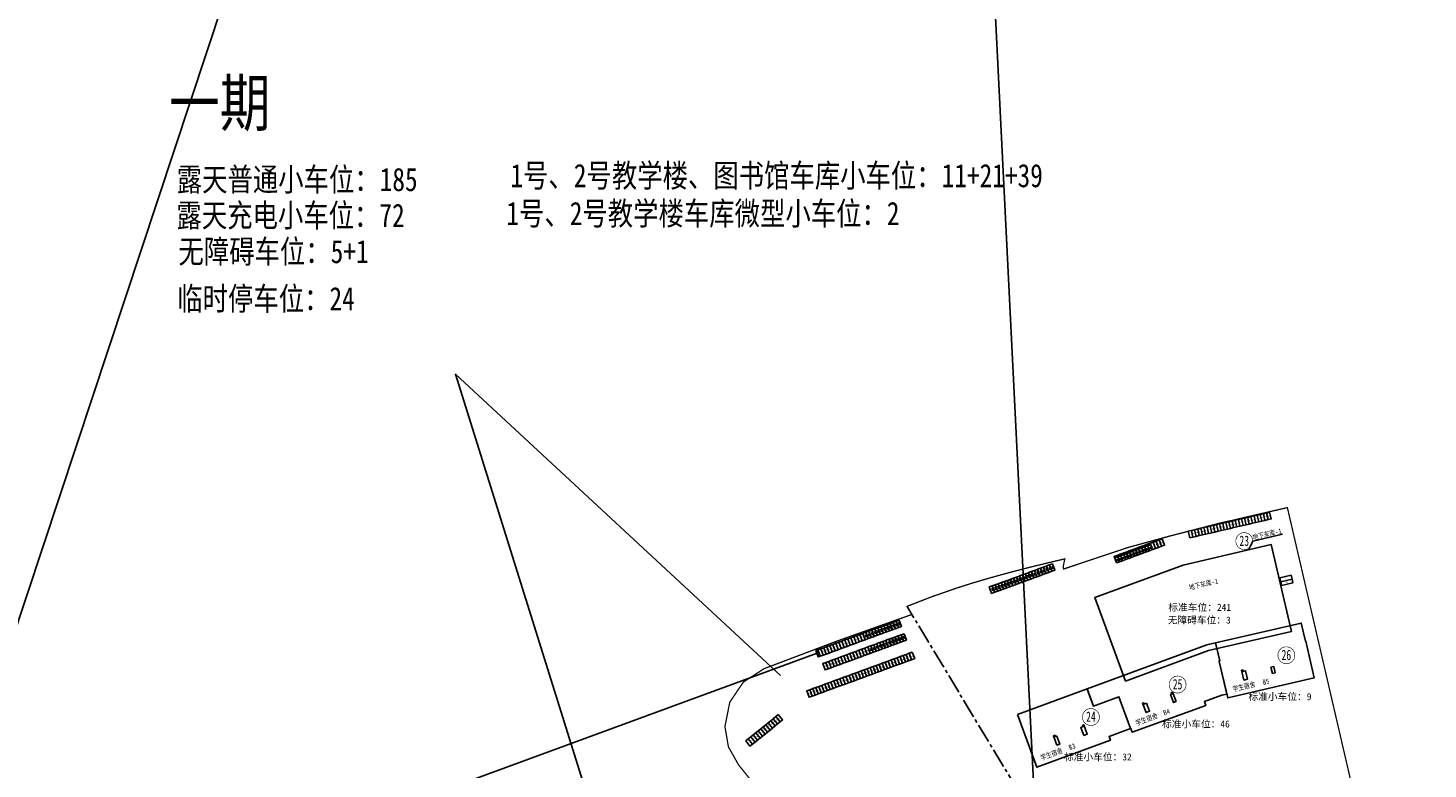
# Model space of a CAD drawing. Header units: millimetres. Extents: x 38389465 to 38395088, y 2473666 to 2480744.
# Tile 61 of 256: x 38391622 to 38392712, y 2478403 to 2478980. Entities that reach past the tile are written whole.
import ezdxf
from ezdxf.enums import TextEntityAlignment as Align

# ---------------------------------------------------------------- set-up
doc = ezdxf.new("R2010")
doc.units = ezdxf.units.MM
doc.header["$LTSCALE"] = 2
doc.linetypes.add('CENTER2', pattern=[1.125, 0.75, -0.125, 0.125, -0.125])
doc.linetypes.add('DASH', pattern=[0.35, 0.25, -0.1])
doc.layers.add('0核算', color=6, linetype='CONTINUOUS', plot=False)
for name, color, linetype in [('U_室外车位', 3, 'CONTINUOUS'), ('w-停车位-临时', 8, 'CONTINUOUS'), ('w-文字', 7, 'CONTINUOUS'), ('w-楼栋号', 4, 'CONTINUOUS'), ('w-用地红线', 1, 'CONTINUOUS')]:
    doc.layers.add(name, color=color, linetype=linetype)
doc.layers.add('w-地下室边线', color=5, linetype='CONTINUOUS', lineweight=9)
doc.styles.add('_HZTXT', font='txt.shx', dxfattribs={"width": 0.8, "bigfont": 'hztxt.shx'})
doc.styles.add('HZTXT', font='txt', dxfattribs={"width": 0.8})
doc.styles.add('中等线体', font='txt', dxfattribs={"width": 0.8})
doc.styles.add('宋体', font='txt', dxfattribs={"width": 0.8, "height": 8})

# ---------------------------------------------------------------- blocks, each defined once
blk = doc.blocks.new('A$C754A73F9')
at = {"layer": 'U_室外车位', "color": 193}
blk.add_lwpolyline([(2.3, 5.8), (0, 5), (1.8, 0), (4.2, 0.9)], close=True, dxfattribs=at)
at = {"layer": 'U_室外车位', "color": 193, "style": '_HZTXT', "width": 0.8}
blk.add_text('L', height=2, rotation=20.1178, dxfattribs=at).set_placement((2.1, 2.1))
blk = doc.blocks.new('A$C378C381B')
at = {"layer": 'w-停车位-临时', "linetype": 'ByBlock'}
for p, q in [((2.5, 5.3), (0, 5.3)), ((0, 5.3), (0, 0)), ((0, 0), (2.5, 0)), ((0.3, 1), (0.3, 1.2)), ((0.3, 1.2), (2.2, 1.2)), ((2.2, 1), (0.3, 1)), ((1.3, 4.3), (1.1, 3.5)), ((1.1, 3.5), (1.5, 3.6)), ((1.5, 3.6), (1.3, 2.7)), ((2.5, 0.2), (2, 0.2)), ((2, 0.2), (2, 0)), ((2, 0), (2.5, 0)), ((2.2, 1.2), (2.2, 1)), ((2.5, 0), (2.5, 5.3)), ((2.5, 0), (2.5, 0.2))]:
    blk.add_line(p, q, dxfattribs=at)

msp = doc.modelspace()

# ---------------------------------------------------------------- linework, layer by layer
at = {"layer": '0核算', "color": 2, "linetype": 'Continuous', "flags": 128}
msp.add_lwpolyline([(38390983.822, 2476615.373), (38392296.554, 2480576.597), (38392494.594, 2476591.104)], dxfattribs=at)
at = {"layer": '0核算', "color": 6, "linetype": 'Continuous', "flags": 128}
msp.add_lwpolyline([(38392119.261, 2478185.31), (38391954.96, 2478710.473), (38392208.126, 2478476.042)], dxfattribs=at)
at = {"layer": '0核算'}
msp.add_lwpolyline([(38392476.511, 2478471.682), (38392541.316, 2478495.42), (38392605.748, 2478510.384), (38392590.07, 2478577.888), (38392521.485, 2478561.958), (38392452.676, 2478536.754)], close=True, dxfattribs=at)
at = {"layer": '0核算', "color": 1}
for points in [[(38392546.751, 2478501.406), (38392613.475, 2478516.904), (38392616.778, 2478502.682), (38392616.973, 2478502.727), (38392623.579, 2478474.285), (38392556.173, 2478458.629), (38392549.567, 2478487.072), (38392549.5, 2478487.364), (38392549.986, 2478487.477), (38392547.702, 2478497.315)], [(38392446.761, 2478465.685), (38392448.136, 2478461.929), (38392448.136, 2478461.929), (38392451.679, 2478452.258), (38392471.492, 2478459.515), (38392480.572, 2478434.726), (38392480.76, 2478434.794), (38392481.826, 2478431.884), (38392539.104, 2478452.864), (38392538.038, 2478455.775), (38392551.657, 2478460.763), (38392555.472, 2478461.649), (38392549.567, 2478487.072), (38392549.5, 2478487.364), (38392549.986, 2478487.477), (38392546.751, 2478501.406), (38392540.001, 2478499.839)], [(38392589.831, 2478482.564), (38392592.071, 2478483.084), (38392593.203, 2478478.214), (38392590.962, 2478477.694)], [(38392571.578, 2478473.192), (38392570.063, 2478479.716), (38392568.214, 2478479.284), (38392567.963, 2478480.36), (38392566.989, 2478480.133), (38392568.753, 2478472.536)], [(38392392.581, 2478445.84), (38392407.646, 2478404.712), (38392464.924, 2478425.693), (38392463.858, 2478428.603), (38392480.572, 2478434.726), (38392471.492, 2478459.515), (38392451.679, 2478452.258), (38392446.761, 2478465.685)], [(38392515.987, 2478455.792), (38392513.304, 2478463.116), (38392512.271, 2478462.738), (38392512.65, 2478461.703), (38392511.711, 2478461.359), (38392514.015, 2478455.069)], [(38392493.025, 2478454.514), (38392491.241, 2478453.861), (38392490.862, 2478454.896), (38392489.923, 2478454.552), (38392492.606, 2478447.228), (38392495.329, 2478448.225)], [(38392423.215, 2478421.81), (38392425.374, 2478422.601), (38392423.07, 2478428.892), (38392422.131, 2478428.548), (38392421.753, 2478429.581), (38392420.532, 2478429.134)], [(38392444.06, 2478429.445), (38392446.783, 2478430.443), (38392444.101, 2478437.767), (38392443.162, 2478437.423), (38392443.541, 2478436.388), (38392441.757, 2478435.735)]]:
    msp.add_lwpolyline(points, close=True, dxfattribs=at)
at = {"layer": '0核算', "color": 3, "linetype": 'ByBlock', "flags": 128}
msp.add_lwpolyline([(38392236.542, 2478493.398), (38391644.472, 2478276.194), (38392310.608, 2478244.652)], dxfattribs=at)
at = {"layer": 'w-停车位-临时', "color": 6, "linetype": 'ByBlock', "flags": 128}
for points in [[(38392583.97, 2478601.926), (38392581.535, 2478601.36), (38392582.735, 2478596.197), (38392585.17, 2478596.763)], [(38392586.406, 2478602.491), (38392583.97, 2478601.926), (38392585.17, 2478596.763), (38392587.605, 2478597.329)], [(38392588.841, 2478603.057), (38392586.406, 2478602.491), (38392587.605, 2478597.329), (38392590.04, 2478597.895)], [(38392537.703, 2478591.175), (38392535.268, 2478590.609), (38392536.467, 2478585.447), (38392538.903, 2478586.013)], [(38392540.138, 2478591.741), (38392537.703, 2478591.175), (38392538.903, 2478586.013), (38392541.338, 2478586.579)], [(38392542.573, 2478592.307), (38392540.138, 2478591.741), (38392541.338, 2478586.579), (38392543.773, 2478587.144)], [(38392545.008, 2478592.873), (38392542.573, 2478592.307), (38392543.773, 2478587.144), (38392546.208, 2478587.71)], [(38392547.444, 2478593.438), (38392545.008, 2478592.873), (38392546.208, 2478587.71), (38392548.643, 2478588.276)], [(38392549.879, 2478594.004), (38392547.444, 2478593.438), (38392548.643, 2478588.276), (38392551.078, 2478588.842)], [(38392552.314, 2478594.57), (38392549.879, 2478594.004), (38392551.078, 2478588.842), (38392553.513, 2478589.408)], [(38392554.749, 2478595.136), (38392552.314, 2478594.57), (38392553.513, 2478589.408), (38392555.948, 2478589.973)], [(38392557.184, 2478595.702), (38392554.749, 2478595.136), (38392555.948, 2478589.973), (38392558.384, 2478590.539)], [(38392559.619, 2478596.268), (38392557.184, 2478595.702), (38392558.384, 2478590.539), (38392560.819, 2478591.105)], [(38392562.054, 2478596.833), (38392559.619, 2478596.268), (38392560.819, 2478591.105), (38392563.254, 2478591.671)], [(38392564.489, 2478597.399), (38392562.054, 2478596.833), (38392563.254, 2478591.671), (38392565.689, 2478592.237)], [(38392566.925, 2478597.965), (38392564.489, 2478597.399), (38392565.689, 2478592.237), (38392568.124, 2478592.802)], [(38392569.36, 2478598.531), (38392566.925, 2478597.965), (38392568.124, 2478592.802), (38392570.559, 2478593.368)], [(38392571.795, 2478599.097), (38392569.36, 2478598.531), (38392570.559, 2478593.368), (38392572.994, 2478593.934)], [(38392574.23, 2478599.662), (38392571.795, 2478599.097), (38392572.994, 2478593.934), (38392575.429, 2478594.5)], [(38392576.665, 2478600.228), (38392574.23, 2478599.662), (38392575.429, 2478594.5), (38392577.865, 2478595.066)], [(38392579.1, 2478600.794), (38392576.665, 2478600.228), (38392577.865, 2478595.066), (38392580.3, 2478595.631)], [(38392581.535, 2478601.36), (38392579.1, 2478600.794), (38392580.3, 2478595.631), (38392582.735, 2478596.197)], [(38392500.581, 2478580.707), (38392498.234, 2478579.847), (38392500.057, 2478574.87), (38392502.404, 2478575.73)], [(38392502.929, 2478581.566), (38392500.581, 2478580.707), (38392502.404, 2478575.73), (38392504.752, 2478576.59)], [(38392505.276, 2478582.426), (38392502.929, 2478581.566), (38392504.752, 2478576.59), (38392507.099, 2478577.45)], [(38392527.962, 2478588.912), (38392525.527, 2478588.346), (38392526.727, 2478583.184), (38392529.162, 2478583.75)], [(38392530.398, 2478589.478), (38392527.962, 2478588.912), (38392529.162, 2478583.75), (38392531.597, 2478584.315)], [(38392532.833, 2478590.044), (38392530.398, 2478589.478), (38392531.597, 2478584.315), (38392534.032, 2478584.881)], [(38392535.268, 2478590.609), (38392532.833, 2478590.044), (38392534.032, 2478584.881), (38392536.467, 2478585.447)], [(38392498.234, 2478579.847), (38392495.887, 2478578.987), (38392497.709, 2478574.01), (38392500.057, 2478574.87)], [(38392597.484, 2478549.063), (38392596.805, 2478551.985), (38392605.572, 2478554.021), (38392606.251, 2478551.099)], [(38392598.163, 2478546.14), (38392597.484, 2478549.063), (38392606.251, 2478551.099), (38392606.93, 2478548.177)], [(38392260.445, 2478504.577), (38392258.097, 2478503.717), (38392259.92, 2478498.74), (38392262.268, 2478499.6)], [(38392262.792, 2478505.437), (38392260.445, 2478504.577), (38392262.268, 2478499.6), (38392264.615, 2478500.46)], [(38392265.14, 2478506.297), (38392262.792, 2478505.437), (38392264.615, 2478500.46), (38392266.963, 2478501.32)], [(38392267.487, 2478507.157), (38392265.14, 2478506.297), (38392266.963, 2478501.32), (38392269.31, 2478502.18)], [(38392269.835, 2478508.016), (38392267.487, 2478507.157), (38392269.31, 2478502.18), (38392271.658, 2478503.04)], [(38392272.182, 2478508.876), (38392269.835, 2478508.016), (38392271.658, 2478503.04), (38392274.005, 2478503.9)], [(38392241.665, 2478497.698), (38392239.318, 2478496.838), (38392241.141, 2478491.861), (38392243.488, 2478492.721)], [(38392244.013, 2478498.558), (38392241.665, 2478497.698), (38392243.488, 2478492.721), (38392245.836, 2478493.581)], [(38392246.36, 2478499.418), (38392244.013, 2478498.558), (38392245.836, 2478493.581), (38392248.183, 2478494.441)], [(38392248.708, 2478500.278), (38392246.36, 2478499.418), (38392248.183, 2478494.441), (38392250.531, 2478495.301)], [(38392251.055, 2478501.137), (38392248.708, 2478500.278), (38392250.531, 2478495.301), (38392252.878, 2478496.161)], [(38392253.403, 2478501.997), (38392251.055, 2478501.137), (38392252.878, 2478496.161), (38392255.225, 2478497.021)], [(38392255.75, 2478502.857), (38392253.403, 2478501.997), (38392255.225, 2478497.021), (38392257.573, 2478497.881)], [(38392258.097, 2478503.717), (38392255.75, 2478502.857), (38392257.573, 2478497.881), (38392259.92, 2478498.74)], [(38392261.984, 2478493.107), (38392259.637, 2478492.247), (38392261.46, 2478487.27), (38392263.807, 2478488.13)], [(38392264.332, 2478493.966), (38392261.984, 2478493.107), (38392263.807, 2478488.13), (38392266.155, 2478488.99)], [(38392266.679, 2478494.826), (38392264.332, 2478493.966), (38392266.155, 2478488.99), (38392268.502, 2478489.85)], [(38392269.027, 2478495.686), (38392266.679, 2478494.826), (38392268.502, 2478489.85), (38392270.849, 2478490.71)], [(38392271.374, 2478496.546), (38392269.027, 2478495.686), (38392270.849, 2478490.71), (38392273.197, 2478491.569)], [(38392273.721, 2478497.406), (38392271.374, 2478496.546), (38392273.197, 2478491.569), (38392275.544, 2478492.429)], [(38392276.069, 2478498.266), (38392273.721, 2478497.406), (38392275.544, 2478492.429), (38392277.892, 2478493.289)], [(38392308.31, 2478493.352), (38392305.962, 2478492.492), (38392307.785, 2478487.516), (38392310.133, 2478488.375)], [(38392310.657, 2478494.212), (38392308.31, 2478493.352), (38392310.133, 2478488.375), (38392312.48, 2478489.235)], [(38392243.204, 2478486.228), (38392240.857, 2478485.368), (38392242.68, 2478480.391), (38392245.027, 2478481.251)], [(38392245.552, 2478487.087), (38392243.204, 2478486.228), (38392245.027, 2478481.251), (38392247.375, 2478482.111)], [(38392247.899, 2478487.947), (38392245.552, 2478487.087), (38392247.375, 2478482.111), (38392249.722, 2478482.971)], [(38392250.247, 2478488.807), (38392247.899, 2478487.947), (38392249.722, 2478482.971), (38392252.07, 2478483.831)], [(38392252.594, 2478489.667), (38392250.247, 2478488.807), (38392252.07, 2478483.831), (38392254.417, 2478484.69)], [(38392254.942, 2478490.527), (38392252.594, 2478489.667), (38392254.417, 2478484.69), (38392256.765, 2478485.55)], [(38392257.289, 2478491.387), (38392254.942, 2478490.527), (38392256.765, 2478485.55), (38392259.112, 2478486.41)], [(38392259.637, 2478492.247), (38392257.289, 2478491.387), (38392259.112, 2478486.41), (38392261.46, 2478487.27)], [(38392277.793, 2478482.174), (38392275.445, 2478481.314), (38392277.268, 2478476.337), (38392279.616, 2478477.197)], [(38392280.14, 2478483.033), (38392277.793, 2478482.174), (38392279.616, 2478477.197), (38392281.963, 2478478.057)], [(38392282.488, 2478483.893), (38392280.14, 2478483.033), (38392281.963, 2478478.057), (38392284.311, 2478478.917)], [(38392284.835, 2478484.753), (38392282.488, 2478483.893), (38392284.311, 2478478.917), (38392286.658, 2478479.777)], [(38392287.183, 2478485.613), (38392284.835, 2478484.753), (38392286.658, 2478479.777), (38392289.006, 2478480.636)], [(38392289.53, 2478486.473), (38392287.183, 2478485.613), (38392289.006, 2478480.636), (38392291.353, 2478481.496)], [(38392291.878, 2478487.333), (38392289.53, 2478486.473), (38392291.353, 2478481.496), (38392293.7, 2478482.356)], [(38392294.225, 2478488.193), (38392291.878, 2478487.333), (38392293.7, 2478482.356), (38392296.048, 2478483.216)], [(38392296.572, 2478489.053), (38392294.225, 2478488.193), (38392296.048, 2478483.216), (38392298.395, 2478484.076)], [(38392298.92, 2478489.913), (38392296.572, 2478489.053), (38392298.395, 2478484.076), (38392300.743, 2478484.936)], [(38392301.267, 2478490.772), (38392298.92, 2478489.913), (38392300.743, 2478484.936), (38392303.09, 2478485.796)], [(38392303.615, 2478491.632), (38392301.267, 2478490.772), (38392303.09, 2478485.796), (38392305.438, 2478486.656)], [(38392305.962, 2478492.492), (38392303.615, 2478491.632), (38392305.438, 2478486.656), (38392307.785, 2478487.516)], [(38392249.623, 2478471.855), (38392247.276, 2478470.995), (38392249.099, 2478466.019), (38392251.446, 2478466.878)], [(38392251.971, 2478472.715), (38392249.623, 2478471.855), (38392251.446, 2478466.878), (38392253.793, 2478467.738)], [(38392254.318, 2478473.575), (38392251.971, 2478472.715), (38392253.793, 2478467.738), (38392256.141, 2478468.598)], [(38392256.665, 2478474.435), (38392254.318, 2478473.575), (38392256.141, 2478468.598), (38392258.488, 2478469.458)], [(38392259.013, 2478475.295), (38392256.665, 2478474.435), (38392258.488, 2478469.458), (38392260.836, 2478470.318)], [(38392261.36, 2478476.154), (38392259.013, 2478475.295), (38392260.836, 2478470.318), (38392263.183, 2478471.178)], [(38392263.708, 2478477.014), (38392261.36, 2478476.154), (38392263.183, 2478471.178), (38392265.531, 2478472.038)], [(38392266.055, 2478477.874), (38392263.708, 2478477.014), (38392265.531, 2478472.038), (38392267.878, 2478472.898)], [(38392268.403, 2478478.734), (38392266.055, 2478477.874), (38392267.878, 2478472.898), (38392270.226, 2478473.757)], [(38392270.75, 2478479.594), (38392268.403, 2478478.734), (38392270.226, 2478473.757), (38392272.573, 2478474.617)], [(38392273.098, 2478480.454), (38392270.75, 2478479.594), (38392272.573, 2478474.617), (38392274.921, 2478475.477)], [(38392275.445, 2478481.314), (38392273.098, 2478480.454), (38392274.921, 2478475.477), (38392277.268, 2478476.337)], [(38392230.843, 2478464.976), (38392228.496, 2478464.116), (38392230.319, 2478459.14), (38392232.666, 2478459.999)], [(38392233.191, 2478465.836), (38392230.843, 2478464.976), (38392232.666, 2478459.999), (38392235.014, 2478460.859)], [(38392235.538, 2478466.696), (38392233.191, 2478465.836), (38392235.014, 2478460.859), (38392237.361, 2478461.719)], [(38392237.886, 2478467.556), (38392235.538, 2478466.696), (38392237.361, 2478461.719), (38392239.709, 2478462.579)], [(38392240.233, 2478468.416), (38392237.886, 2478467.556), (38392239.709, 2478462.579), (38392242.056, 2478463.439)], [(38392242.581, 2478469.275), (38392240.233, 2478468.416), (38392242.056, 2478463.439), (38392244.404, 2478464.299)], [(38392244.928, 2478470.135), (38392242.581, 2478469.275), (38392244.404, 2478464.299), (38392246.751, 2478465.159)], [(38392247.276, 2478470.995), (38392244.928, 2478470.135), (38392246.751, 2478465.159), (38392249.099, 2478466.019)], [(38392198.479, 2478439.35), (38392196.532, 2478437.782), (38392199.856, 2478433.654), (38392201.803, 2478435.222)], [(38392200.427, 2478440.918), (38392198.479, 2478439.35), (38392201.803, 2478435.222), (38392203.75, 2478436.79)], [(38392202.374, 2478442.486), (38392200.427, 2478440.918), (38392203.75, 2478436.79), (38392205.698, 2478438.357)], [(38392204.321, 2478444.053), (38392202.374, 2478442.486), (38392205.698, 2478438.357), (38392207.645, 2478439.925)], [(38392206.269, 2478445.621), (38392204.321, 2478444.053), (38392207.645, 2478439.925), (38392209.592, 2478441.493)], [(38392184.848, 2478428.376), (38392182.901, 2478426.808), (38392186.224, 2478422.68), (38392188.172, 2478424.247)], [(38392186.795, 2478429.943), (38392184.848, 2478428.376), (38392188.172, 2478424.247), (38392190.119, 2478425.815)], [(38392188.743, 2478431.511), (38392186.795, 2478429.943), (38392190.119, 2478425.815), (38392192.066, 2478427.383)], [(38392190.69, 2478433.079), (38392188.743, 2478431.511), (38392192.066, 2478427.383), (38392194.014, 2478428.951)], [(38392192.637, 2478434.647), (38392190.69, 2478433.079), (38392194.014, 2478428.951), (38392195.961, 2478430.518)], [(38392194.585, 2478436.215), (38392192.637, 2478434.647), (38392195.961, 2478430.518), (38392197.908, 2478432.086)], [(38392196.532, 2478437.782), (38392194.585, 2478436.215), (38392197.908, 2478432.086), (38392199.856, 2478433.654)], [(38392182.901, 2478426.808), (38392180.953, 2478425.24), (38392184.277, 2478421.112), (38392186.224, 2478422.68)]]:
    msp.add_lwpolyline(points, close=True, dxfattribs=at)
at = {"layer": 'w-停车位-临时', "color": 3, "linetype": 'ByBlock', "flags": 128}
msp.add_lwpolyline([(38392236.971, 2478495.978), (38392239.319, 2478496.837), (38392241.141, 2478491.861), (38392238.793, 2478491.002), (38392236.972, 2478495.978), (38392235.563, 2478495.462), (38392237.385, 2478490.485), (38392238.793, 2478491.002), (38392235.563, 2478495.462)], dxfattribs=at)
at = {"layer": 'w-地下室边线', "linetype": 'DASH', "ltscale": 5, "const_width": 0.5, "flags": 128}
msp.add_lwpolyline([(38392605.748, 2478510.384), (38392590.07, 2478577.888), (38392521.485, 2478561.958), (38392452.676, 2478536.754), (38392476.511, 2478471.682), (38392541.316, 2478495.42)], close=True, dxfattribs=at)
at = {"layer": 'w-文字', "flags": 128}
msp.add_lwpolyline([(38392572.363, 2478573.775), (38392575.663, 2478580.639), (38392598.954, 2478586.048)], dxfattribs=at)
at = {"layer": 'w-楼栋号', "linetype": 'Continuous', "const_width": 0.471}
for points in [[(38392575.663, 2478580.639, 1), (38392562.487, 2478580.639, 1)], [(38392608.424, 2478491.805, 1), (38392595.247, 2478491.805, 1)], [(38392523.768, 2478469.03, 1), (38392510.592, 2478469.03, 1)], [(38392456.262, 2478443.777, 1), (38392443.086, 2478443.777, 1)]]:
    msp.add_lwpolyline(points, format="xyb", close=True, dxfattribs=at)
at = {"layer": 'w-用地红线', "linetype": 'CENTER2', "ltscale": 10, "const_width": 1, "flags": 128}
msp.add_lwpolyline([(38392310.395, 2478523.562), (38392310.388, 2478523.573), (38392306.589, 2478529.884), (38392325.351, 2478537.18), (38392344.358, 2478543.808), (38392344.767, 2478543.943), (38392345.371, 2478544.141), (38392345.974, 2478544.338), (38392346.579, 2478544.535), (38392347.183, 2478544.731), (38392347.788, 2478544.927), (38392348.393, 2478545.122), (38392348.999, 2478545.316), (38392349.605, 2478545.51), (38392350.211, 2478545.703), (38392350.803, 2478545.891), (38392351.411, 2478546.083), (38392352.018, 2478546.275), (38392352.626, 2478546.466), (38392353.234, 2478546.657), (38392353.843, 2478546.847), (38392354.452, 2478547.036), (38392355.061, 2478547.225), (38392355.671, 2478547.413), (38392356.281, 2478547.601), (38392356.891, 2478547.789), (38392357.502, 2478547.976), (38392358.113, 2478548.162), (38392358.725, 2478548.348), (38392359.336, 2478548.533), (38392359.949, 2478548.718), (38392360.561, 2478548.902), (38392361.174, 2478549.086), (38392361.787, 2478549.269), (38392362.401, 2478549.452), (38392363.014, 2478549.635), (38392363.629, 2478549.816), (38392364.243, 2478549.998), (38392364.858, 2478550.179), (38392365.473, 2478550.359), (38392366.089, 2478550.539), (38392366.705, 2478550.718), (38392367.321, 2478550.897), (38392367.937, 2478551.076), (38392368.554, 2478551.254), (38392369.171, 2478551.432), (38392369.393, 2478551.496), (38392369.789, 2478551.609), (38392370.407, 2478551.786), (38392371.025, 2478551.962), (38392371.643, 2478552.138), (38392372.262, 2478552.313), (38392372.881, 2478552.488), (38392373.501, 2478552.663), (38392374.12, 2478552.837), (38392374.74, 2478553.01), (38392375.361, 2478553.184), (38392375.981, 2478553.357), (38392376.602, 2478553.529), (38392377.223, 2478553.701), (38392377.845, 2478553.873), (38392378.467, 2478554.044), (38392379.089, 2478554.215), (38392379.712, 2478554.385), (38392380.334, 2478554.555), (38392380.957, 2478554.725), (38392381.581, 2478554.894), (38392382.204, 2478555.063), (38392382.828, 2478555.231), (38392383.453, 2478555.399), (38392384.077, 2478555.567), (38392384.702, 2478555.734), (38392385.327, 2478555.901), (38392385.952, 2478556.068), (38392386.578, 2478556.234), (38392387.204, 2478556.4), (38392387.83, 2478556.566), (38392388.457, 2478556.731), (38392389.084, 2478556.896), (38392389.711, 2478557.061), (38392390.338, 2478557.225), (38392390.966, 2478557.389), (38392391.594, 2478557.552), (38392392.222, 2478557.715), (38392392.851, 2478557.878), (38392393.479, 2478558.041), (38392394.108, 2478558.203), (38392394.738, 2478558.365), (38392395.367, 2478558.527), (38392395.997, 2478558.688), (38392396.627, 2478558.849), (38392397.258, 2478559.01), (38392397.888, 2478559.17), (38392398.519, 2478559.33), (38392399.15, 2478559.49), (38392399.782, 2478559.65), (38392400.413, 2478559.809), (38392401.045, 2478559.968), (38392401.678, 2478560.127), (38392402.943, 2478560.444), (38392403.576, 2478560.602), (38392404.843, 2478560.917), (38392405.476, 2478561.074), (38392406.745, 2478561.388), (38392407.379, 2478561.544), (38392408.649, 2478561.857), (38392409.284, 2478562.013), (38392410.555, 2478562.323), (38392411.191, 2478562.479), (38392412.464, 2478562.788), (38392413.738, 2478563.097), (38392415.012, 2478563.405), (38392416.288, 2478563.713), (38392417.564, 2478564.019), (38392418.842, 2478564.325), (38392420.12, 2478564.63), (38392421.399, 2478564.935), (38392422.679, 2478565.239), (38392423.96, 2478565.542), (38392425.242, 2478565.845), (38392426.525, 2478566.148), (38392427.809, 2478566.449), (38392429.093, 2478566.751), (38392429.375, 2478566.817), (38392428.06, 2478560.708), (38392428.279, 2478559.734), (38392428.462, 2478558.918), (38392477.821, 2478575.449), (38392500.547, 2478581.678), (38392502.194, 2478582.129), (38392510.886, 2478584.511), (38392510.902, 2478584.515), (38392540.883, 2478592.245), (38392549.823, 2478594.55), (38392552.994, 2478595.279), (38392556.473, 2478596.079), (38392558.083, 2478596.348), (38392565.641, 2478598.151), (38392569.893, 2478599.166), (38392602.631, 2478606.694), (38392603.939, 2478601.061), (38392604.907, 2478596.893), (38392605.432, 2478594.634), (38392606.027, 2478592.073), (38392607.11, 2478587.41), (38392608.138, 2478582.985), (38392633.466, 2478473.93), (38392635.779, 2478463.973), (38392636.447, 2478461.099), (38392636.683, 2478460.082), (38392636.803, 2478459.566), (38392649.43, 2478405.201), (38392651.083, 2478398.082), (38392652.626, 2478391.44), (38392673.111, 2478303.238), (38392677.784, 2478283.121), (38392678.554, 2478279.806), (38392679.073, 2478277.568), (38392691.914, 2478222.284), (38392695.138, 2478208.402), (38392695.698, 2478205.99), (38392703.069, 2478174.256), (38392708.231, 2478152.029), (38392710.595, 2478141.85), (38392711.597, 2478132.658), (38392690.621, 2478112.046), (38392582.515, 2478005.814), (38392573.699, 2477997.151), (38392565.066, 2477988.668), (38392536.99, 2477961.078), (38392530.101, 2477968.767), (38392520.672, 2477979.292), (38392506.71, 2477995.555), (38392504.742, 2477997.847), (38392502.989, 2477999.978), (38392489.206, 2478016.732), (38392485.06, 2478021.882), (38392385.97, 2478144.965), (38392380.72, 2478151.485), (38392372.967, 2478161.116), (38392320.448, 2478226.352), (38392307.127, 2478242.898), (38392274.132, 2478283.882), (38392176.486, 2478405.171), (38392175.346, 2478406.586), (38392167.474, 2478420.577), (38392164.776, 2478436.31), (38392164.876, 2478436.82), (38392166.399, 2478444.574), (38392168.507, 2478455.303), (38392170.782, 2478458.657), (38392172.888, 2478461.763), (38392179.173, 2478471.03), (38392195.279, 2478481.396), (38392252.889, 2478503.175), (38392310.392, 2478523.567)], close=True, dxfattribs=at)
at = {"layer": 'w-用地红线', "linetype": 'CENTER2', "ltscale": 10, "flags": 128}
msp.add_lwpolyline([(38392372.967, 2478161.116), (38392373.347, 2478161.299), (38392375.957, 2478162.558), (38392379.408, 2478164.221), (38392379.896, 2478164.456), (38392390.24, 2478169.443), (38392394.329, 2478171.415), (38392401.115, 2478174.687), (38392434.598, 2478190.831), (38392489.089, 2478217.029), (38392493.602, 2478219.199), (38392493.599, 2478219.204), (38392493.589, 2478219.22), (38392482.573, 2478237.523), (38392466.875, 2478263.603), (38392461.942, 2478264.479), (38392458.507, 2478265.158), (38392451.75, 2478267.169), (38392447.716, 2478269.724), (38392444.041, 2478274.981), (38392441.48, 2478283.632), (38392440.035, 2478292.625), (38392439.104, 2478302.264), (38392440.592, 2478307.265), (38392438.834, 2478310.187), (38392382.538, 2478403.71), (38392363.456, 2478435.412), (38392310.395, 2478523.562), (38392310.388, 2478523.573), (38392306.589, 2478529.884)], dxfattribs=at)

# ---------------------------------------------------------------- block references
at = {"layer": 'U_室外车位', "color": 193}
for p in [(38392405.771, 2478552.829), (38392408.118, 2478553.689), (38392410.466, 2478554.548), (38392412.813, 2478555.408), (38392415.161, 2478556.268), (38392417.508, 2478557.128), (38392375.254, 2478541.65), (38392377.601, 2478542.51), (38392379.949, 2478543.37), (38392382.296, 2478544.23), (38392384.644, 2478545.09), (38392386.991, 2478545.95), (38392389.338, 2478546.809), (38392391.686, 2478547.669), (38392394.033, 2478548.529), (38392396.381, 2478549.389), (38392398.728, 2478550.249), (38392401.076, 2478551.109), (38392403.423, 2478551.969), (38392370.559, 2478539.93), (38392372.906, 2478540.79), (38392286.267, 2478509.059), (38392288.615, 2478509.919), (38392290.962, 2478510.779), (38392293.309, 2478511.639), (38392295.657, 2478512.499), (38392298.004, 2478513.358), (38392272.182, 2478503.9), (38392274.53, 2478504.76), (38392276.877, 2478505.62), (38392279.225, 2478506.479), (38392281.572, 2478507.339), (38392283.92, 2478508.199), (38392290.154, 2478498.448), (38392292.501, 2478499.308), (38392294.849, 2478500.168), (38392297.196, 2478501.028), (38392299.544, 2478501.888), (38392301.891, 2478502.748), (38392276.069, 2478493.289), (38392278.416, 2478494.149), (38392280.764, 2478495.009), (38392283.111, 2478495.869), (38392285.459, 2478496.729), (38392287.806, 2478497.589)]:
    msp.add_blockref('A$C754A73F9', p, dxfattribs=at)
at = {"layer": 'w-停车位-临时', "linetype": 'ByBlock', "extrusion": (5.69384e-08, -1.55442e-07, 1), "rotation": 200.1177619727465}
for p in [(38392470.056, 2478569.525, 1.801), (38392472.404, 2478570.385, 1.801), (38392474.751, 2478571.245, 1.801), (38392477.101, 2478572.106, 1.801), (38392479.448, 2478572.965, 1.801), (38392481.798, 2478573.826, 1.801), (38392484.145, 2478574.686, 1.801), (38392486.495, 2478575.547, 1.801), (38392488.842, 2478576.406, 1.801), (38392491.192, 2478577.267, 1.801), (38392493.539, 2478578.127, 1.801), (38392495.887, 2478578.987, 1.801)]:
    msp.add_blockref('A$C378C381B', p, dxfattribs=at)

# ---------------------------------------------------------------- texts
at = {"layer": '0核算', "color": 6, "linetype": 'Continuous', "style": '宋体', "width": 0.8}
for s, height, p in [('一期', 36.2012, (38391731.991, 2478903.519)), ('1号、2号教学楼、图书馆车库小车位：11+21+39', 18.1006, (38391997.76, 2478855.976)), ('露天普通小车位：185', 18.1006, (38391737.963, 2478852.949)), ('1号、2号教学楼车库微型小车位：2', 18.1006, (38391994.6, 2478826.499))]:
    msp.add_text(s, height=height, dxfattribs=at).set_placement(p)
at = {"layer": '0核算', "color": 2, "linetype": 'Continuous', "style": '宋体', "width": 0.8}
msp.add_text('露天充电小车位：72', height=18.1006, dxfattribs=at).set_placement((38391737.745, 2478825.025))
at = {"layer": '0核算', "color": 3, "linetype": 'Continuous', "style": '宋体', "width": 0.8}
msp.add_text('无障碍车位：5+1', height=18.1006, dxfattribs=at).set_placement((38391739.312, 2478796.882))
at = {"layer": '0核算', "color": 193, "linetype": 'Continuous', "style": '宋体', "width": 0.8}
msp.add_text('临时停车位：24', height=18.1006, dxfattribs=at).set_placement((38391738.366, 2478760.188))
at = {"layer": '0核算', "linetype": 'ByBlock', "style": '中等线体', "width": 0.8}
for s, p in [('16', (38392546.826, 2478590.574)), ('17', (38392549.261, 2478591.14)), ('18', (38392551.696, 2478591.706)), ('19', (38392554.131, 2478592.272)), ('20', (38392556.566, 2478592.838)), ('21', (38392559.001, 2478593.403)), ('22', (38392561.436, 2478593.969)), ('1', (38392563.872, 2478594.535)), ('2', (38392566.307, 2478595.101)), ('3', (38392568.742, 2478595.667)), ('4', (38392571.177, 2478596.232)), ('5', (38392573.612, 2478596.798)), ('6', (38392576.047, 2478597.364)), ('7', (38392578.482, 2478597.93)), ('8', (38392580.918, 2478598.496)), ('9', (38392583.353, 2478599.061)), ('10', (38392585.788, 2478599.627)), ('11', (38392588.223, 2478600.193)), ('23', (38392527.345, 2478586.048)), ('24', (38392529.78, 2478586.614)), ('25', (38392532.215, 2478587.179)), ('26', (38392534.65, 2478587.745)), ('12', (38392537.085, 2478588.311)), ('13', (38392539.52, 2478588.877)), ('14', (38392541.955, 2478589.443)), ('15', (38392544.391, 2478590.009)), ('27', (38392497.972, 2478576.928)), ('28', (38392500.319, 2478577.788)), ('29', (38392502.667, 2478578.648)), ('30', (38392505.014, 2478579.508)), ('31', (38392601.528, 2478551.542)), ('32', (38392602.207, 2478548.62)), ('4', (38392264.878, 2478503.378)), ('5', (38392267.225, 2478504.238)), ('6', (38392269.573, 2478505.098)), ('7', (38392271.92, 2478505.958)), ('8', (38392241.403, 2478494.78)), ('9', (38392243.75, 2478495.64)), ('10', (38392246.098, 2478496.499)), ('11', (38392248.445, 2478497.359)), ('12', (38392250.793, 2478498.219)), ('13', (38392253.14, 2478499.079)), ('14', (38392255.488, 2478499.939)), ('1', (38392257.835, 2478500.799)), ('2', (38392260.183, 2478501.659)), ('3', (38392262.53, 2478502.519)), ('22', (38392268.764, 2478492.768)), ('23', (38392271.112, 2478493.628)), ('15', (38392273.459, 2478494.488)), ('16', (38392275.807, 2478495.348)), ('29', (38392242.942, 2478483.309)), ('30', (38392245.29, 2478484.169)), ('31', (38392247.637, 2478485.029)), ('32', (38392249.985, 2478485.889)), ('33', (38392252.332, 2478486.749)), ('34', (38392254.679, 2478487.609)), ('17', (38392257.027, 2478488.469)), ('18', (38392259.374, 2478489.328)), ('19', (38392261.722, 2478490.188)), ('20', (38392264.069, 2478491.048)), ('21', (38392266.417, 2478491.908)), ('35', (38392284.573, 2478481.835)), ('36', (38392286.92, 2478482.695)), ('37', (38392289.268, 2478483.555)), ('38', (38392291.615, 2478484.415)), ('39', (38392293.963, 2478485.275)), ('40', (38392296.31, 2478486.134)), ('41', (38392298.658, 2478486.994)), ('24', (38392301.005, 2478487.854)), ('25', (38392303.353, 2478488.714)), ('26', (38392305.7, 2478489.574)), ('27', (38392308.048, 2478490.434)), ('28', (38392310.395, 2478491.293)), ('50', (38392254.056, 2478470.657)), ('51', (38392256.403, 2478471.516)), ('52', (38392258.751, 2478472.376)), ('53', (38392261.098, 2478473.236)), ('54', (38392263.446, 2478474.096)), ('55', (38392265.793, 2478474.956)), ('42', (38392268.141, 2478475.816)), ('43', (38392270.488, 2478476.676)), ('44', (38392272.836, 2478477.536)), ('45', (38392275.183, 2478478.395)), ('46', (38392277.53, 2478479.255)), ('47', (38392279.878, 2478480.115)), ('48', (38392282.225, 2478480.975)), ('63', (38392230.581, 2478462.058)), ('64', (38392232.929, 2478462.918)), ('56', (38392235.276, 2478463.778)), ('57', (38392237.623, 2478464.637)), ('58', (38392239.971, 2478465.497)), ('59', (38392242.318, 2478466.357)), ('60', (38392244.666, 2478467.217)), ('61', (38392247.013, 2478468.077)), ('62', (38392249.361, 2478468.937)), ('49', (38392251.708, 2478469.797)), ('65', (38392201.115, 2478438.07)), ('66', (38392203.062, 2478439.638)), ('67', (38392205.01, 2478441.205)), ('68', (38392206.957, 2478442.773)), ('74', (38392187.484, 2478427.095)), ('75', (38392189.431, 2478428.663)), ('76', (38392191.378, 2478430.231)), ('69', (38392193.326, 2478431.799)), ('70', (38392195.273, 2478433.366)), ('71', (38392197.22, 2478434.934)), ('72', (38392199.168, 2478436.502)), ('77', (38392183.589, 2478423.96)), ('73', (38392185.536, 2478425.528))]:
    msp.add_text(s, height=1, dxfattribs=at).set_placement(p, align=Align.MIDDLE_CENTER)
at = {"layer": '0核算', "color": 2, "linetype": 'ByBlock', "style": '中等线体', "width": 0.8}
for s, p in [('11', (38392476.838, 2478569.187, 0)), ('12', (38392479.186, 2478570.047, 0)), ('1', (38392481.535, 2478570.908, 0)), ('2', (38392483.883, 2478571.768, 0)), ('3', (38392486.232, 2478572.628, 0)), ('4', (38392488.58, 2478573.488, 0)), ('5', (38392490.929, 2478574.349, 0)), ('6', (38392493.277, 2478575.209, 0)), ('7', (38392495.624, 2478576.069, 0)), ('8', (38392469.794, 2478566.607, 0)), ('9', (38392472.141, 2478567.467, 0)), ('10', (38392474.489, 2478568.327, 0))]:
    msp.add_text(s, height=1, dxfattribs=at).set_placement(p, align=Align.MIDDLE_CENTER)
at = {"layer": '0核算', "color": 4, "linetype": 'ByBlock', "style": '中等线体', "width": 0.8}
for s, p in [('5', (38392414.898, 2478558.327)), ('6', (38392417.246, 2478559.186)), ('7', (38392419.593, 2478560.046)), ('20', (38392384.381, 2478547.148)), ('21', (38392386.729, 2478548.008)), ('8', (38392389.076, 2478548.868)), ('9', (38392391.424, 2478549.728)), ('10', (38392393.771, 2478550.588)), ('11', (38392396.119, 2478551.447)), ('12', (38392398.466, 2478552.307)), ('13', (38392400.814, 2478553.167)), ('14', (38392403.161, 2478554.027)), ('1', (38392405.508, 2478554.887)), ('2', (38392407.856, 2478555.747)), ('3', (38392410.203, 2478556.607)), ('4', (38392412.551, 2478557.467)), ('15', (38392372.644, 2478542.849)), ('16', (38392374.991, 2478543.709)), ('17', (38392377.339, 2478544.568)), ('18', (38392379.686, 2478545.428)), ('19', (38392382.034, 2478546.288)), ('5', (38392295.395, 2478514.557)), ('6', (38392297.742, 2478515.417)), ('7', (38392300.09, 2478516.277)), ('8', (38392274.267, 2478506.818)), ('9', (38392276.615, 2478507.678)), ('10', (38392278.962, 2478508.538)), ('11', (38392281.31, 2478509.398)), ('12', (38392283.657, 2478510.258)), ('1', (38392286.005, 2478511.117)), ('2', (38392288.352, 2478511.977)), ('3', (38392290.7, 2478512.837)), ('4', (38392293.047, 2478513.697)), ('21', (38392299.281, 2478503.946)), ('13', (38392301.629, 2478504.806)), ('14', (38392303.976, 2478505.666)), ('22', (38392278.154, 2478496.207)), ('23', (38392280.502, 2478497.067)), ('24', (38392282.849, 2478497.927)), ('15', (38392285.197, 2478498.787)), ('16', (38392287.544, 2478499.647)), ('17', (38392289.891, 2478500.507)), ('18', (38392292.239, 2478501.367)), ('19', (38392294.586, 2478502.227)), ('20', (38392296.934, 2478503.086))]:
    msp.add_text(s, height=1, dxfattribs=at).set_placement(p, align=Align.MIDDLE_CENTER)
at = {"layer": '0核算'}
for s, p in [('标准车位：241', (38392509.979, 2478526.367)), ('标准小车位：9', (38392572.352, 2478456.924)), ('标准小车位：46', (38392505.114, 2478435.642)), ('标准小车位：32', (38392428.741, 2478410.014))]:
    msp.add_text(s, height=5.4014, dxfattribs=at).set_placement(p)
at = {"layer": '0核算', "color": 3}
msp.add_text('无障碍车位：3', height=5.4014, dxfattribs=at).set_placement((38392509.494, 2478516.517))
at = {"layer": 'w-文字', "style": '中等线体', "width": 0.8}
for s, rotation, p in [('地下车库-1', 13.075531, (38392576.043, 2478581.483)), ('地下车库-1', 13.075531, (38392526.559, 2478542.545)), ('学生宿舍', 13.076414, (38392560.515, 2478463.494)), ('B5', 13.076414, (38392583.946, 2478468.736)), ('B4', 20.118272, (38392506.772, 2478444.929)), ('学生宿舍', 20.118272, (38392485.311, 2478437.069)), ('学生宿舍', 20.118272, (38392411.319, 2478409.965)), ('B3', 20.118272, (38392433.28, 2478418.009))]:
    msp.add_text(s, height=4, rotation=rotation, dxfattribs=at).set_placement(p)
at = {"layer": 'w-文字', "linetype": 'ByBlock', "style": '中等线体', "width": 0.8}
msp.add_text('无障碍车位', height=0.5, rotation=38.83727, dxfattribs=at).set_placement((38392236.196, 2478492.047))
at = {"layer": 'w-楼栋号', "linetype": 'Continuous', "style": 'HZTXT', "width": 0.655114}
for s, p, p2 in [('23', (38392565.348, 2478576.912), (38392572.802, 2478576.912)), ('26', (38392598.109, 2478488.078), (38392605.562, 2478488.078)), ('25', (38392513.453, 2478465.303), (38392520.907, 2478465.303)), ('24', (38392445.947, 2478440.05), (38392453.401, 2478440.05))]:
    msp.add_text(s, height=8, rotation=0.000007, dxfattribs=at).set_placement(p, p2, align=Align.FIT)

doc.saveas('drawing.dxf')
